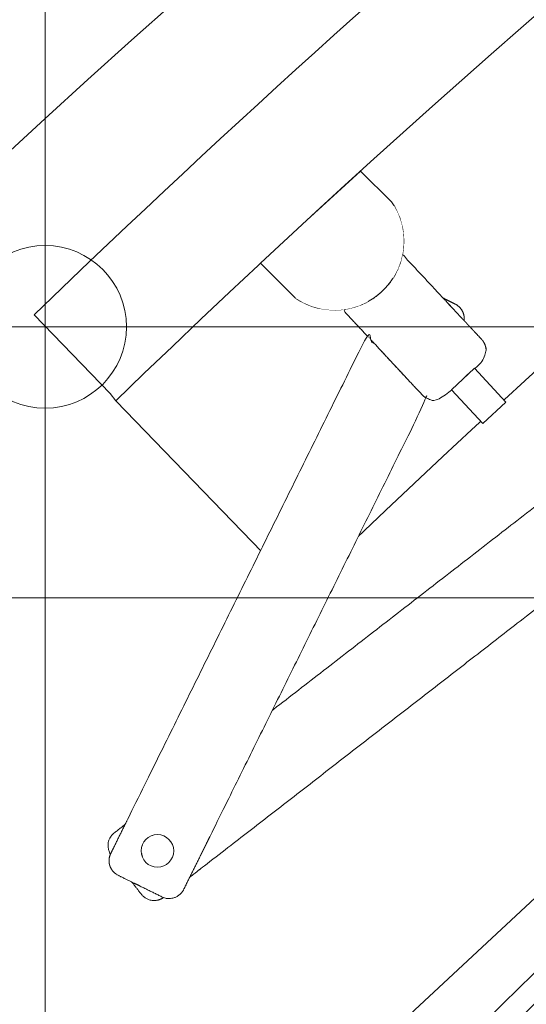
# Model space of a CAD drawing. Header units: metres. Extents: x -45 to 152, y -127 to 99.
# Tile 178 of 256: x -26.551 to -26.364, y -12.975 to -12.612. Entities that reach past the tile are written whole.
import ezdxf

# ---------------------------------------------------------------- set-up
doc = ezdxf.new("R2010")
doc.units = ezdxf.units.M
doc.linetypes.add('Achsen 01', pattern=[5.291531, 3.175, -1.058062, 0.352704, -0.705764])
for name, color, linetype, lineweight in [('036_Bodenbelagarbeiten-350 Doppelbodenelement', 7, 'Continuous', 9), ('_GRU (2D)', 7, 'Continuous', 9), ('_OG 2 (2D)', 7, 'Continuous', 9), ('AV1-Schnitt Achsen', 7, 'Achsen 01', 18)]:
    doc.layers.add(name, color=color, linetype=linetype, lineweight=lineweight)
doc.layers.add('ACTES-Einrichtung Aufsicht.', color=7, linetype='Continuous', lineweight=9, true_color=0xa6a6a6)

# ---------------------------------------------------------------- blocks, each defined once
blk = doc.blocks.new('Group-96')
at = {"color": 255, "transparency": 33554687}
blk.add_wipeout([(-25.20296, -13.12743), (-25.18909, -13.11936), (-25.17519, -13.11135), (-25.16126, -13.10339), (-25.1473, -13.09549), (-25.1333, -13.08765), (-25.11927, -13.07987), (-25.10521, -13.07214), (-25.09113, -13.06446), (-24.99266, -13.01283), (-24.8928, -12.96394), (-24.79163, -12.91784), (-24.68922, -12.87455), (-24.58565, -12.83412), (-24.48099, -12.79658), (-24.37534, -12.76194), (-24.26877, -12.73025), (-24.26209, -12.72588), (-24.25619, -12.72051), (-24.25122, -12.71427), (-24.2473, -12.70731), (-24.24455, -12.69982), (-24.24301, -12.69199), (-24.24275, -12.68401), (-24.24375, -12.6761), (-24.24377, -12.67604), (-24.24378, -12.67597), (-24.2438, -12.67591), (-24.24381, -12.67585), (-24.24382, -12.67578), (-24.24384, -12.67572), (-24.24385, -12.67566), (-24.24386, -12.6756), (-24.45971, -11.6442), (-24.46271, -11.63494), (-24.46746, -11.62644), (-24.47376, -11.61902), (-24.48138, -11.61296), (-24.49003, -11.60849), (-24.49938, -11.60579), (-24.50908, -11.60494), (-24.51876, -11.606), (-24.85258, -11.69126), (-25.17859, -11.80275), (-25.49472, -11.93976), (-25.79898, -12.10142), (-26.08946, -12.28672), (-26.36431, -12.49448), (-26.62182, -12.7234), (-26.86034, -12.97202), (-26.86039, -12.97208), (-26.86044, -12.97214), (-26.86049, -12.9722), (-26.86054, -12.97225), (-26.86059, -12.97231), (-26.86064, -12.97237), (-26.86069, -12.97243), (-26.86074, -12.97249), (-26.86033, -12.97202), (-26.866, -12.97993), (-26.87003, -12.98879), (-26.87227, -12.99827), (-26.87263, -13.008), (-26.87109, -13.01761), (-26.86772, -13.02674), (-26.86265, -13.03505), (-26.85606, -13.04222), (-26.07075, -13.74487), (-26.0645, -13.74963), (-26.05758, -13.75336), (-26.05016, -13.75595), (-26.04243, -13.75736), (-26.03458, -13.75753), (-26.02679, -13.75647), (-26.01926, -13.7542), (-26.01219, -13.75078), (-25.9201, -13.66184), (-25.82522, -13.57588), (-25.72765, -13.49299), (-25.62748, -13.41326), (-25.52482, -13.33676), (-25.41978, -13.26357), (-25.31245, -13.19377)], dxfattribs=at).dxf.layer = 'ACTES-Einrichtung Aufsicht.'
at = {"layer": 'ACTES-Einrichtung Aufsicht.', "transparency": 33554534, "flags": 128}
blk.add_lwpolyline([(-25.20296, -13.12743, -0.008083), (-25.09113, -13.06446, -0.055453), (-24.26877, -12.73025, 0.330906), (-24.24375, -12.6761, -0.002569), (-24.24386, -12.6756), (-24.45971, -11.6442, 0.41107), (-24.51876, -11.606, 0.160224), (-26.86034, -12.97202, 0.00305), (-26.86074, -12.97249), (-26.86033, -12.97202, 0.411112), (-26.85606, -13.04222), (-26.07075, -13.74487, 0.325472), (-26.01219, -13.75078, -0.063875)], format="xyb", close=True, dxfattribs=at)
at = {"color": 255, "transparency": 33554559}
blk.add_wipeout([(-24.94172, -11.80706), (-24.93255, -11.80418), (-24.92702, -11.80241), (-24.92149, -11.80066), (-24.91596, -11.79891), (-24.91042, -11.79716), (-24.90488, -11.79543), (-24.89934, -11.79371), (-24.89379, -11.79199), (-24.88825, -11.79028), (-24.88984, -11.78691), (-24.9016, -11.74867), (-24.98731, -11.77606), (-25.07239, -11.80532), (-25.15681, -11.83645), (-25.24053, -11.86943), (-25.3235, -11.90424), (-25.40568, -11.94086), (-25.48704, -11.97929), (-25.56754, -12.0195), (-25.70055, -12.09091), (-25.83083, -12.16718), (-25.95821, -12.2482), (-26.08252, -12.33387), (-26.20357, -12.42407), (-26.32122, -12.51868), (-26.43529, -12.61756), (-26.54564, -12.72058), (-26.51757, -12.74956), (-26.5156, -12.75232), (-26.43116, -12.67283), (-26.34448, -12.5958), (-26.25563, -12.52128), (-26.16468, -12.44933), (-26.07171, -12.38002), (-25.9768, -12.3134), (-25.88001, -12.24952), (-25.78143, -12.18844), (-25.7811, -12.18784), (-25.75885, -12.17499), (-25.73526, -12.16115), (-25.71157, -12.14747), (-25.68779, -12.13395), (-25.66391, -12.12059), (-25.63995, -12.10739), (-25.6159, -12.09435), (-25.59176, -12.08147), (-25.56754, -12.06876), (-25.49745, -12.03315), (-25.42668, -11.9989), (-25.35526, -11.96603), (-25.28322, -11.93456), (-25.21058, -11.90449), (-25.13737, -11.87584), (-25.06362, -11.84861), (-24.98935, -11.82282), (-24.98937, -11.82278), (-24.94174, -11.80702)], dxfattribs=at).dxf.layer = 'ACTES-Einrichtung Aufsicht.'
at = {"layer": 'ACTES-Einrichtung Aufsicht.', "flags": 128}
blk.add_lwpolyline([(-24.94172, -11.80706), (-24.93255, -11.80418, -0.002867), (-24.88825, -11.79028), (-24.88984, -11.78691), (-24.9016, -11.74867, 0.044027), (-25.56754, -12.0195, 0.073959), (-26.54564, -12.72058), (-26.51757, -12.74956), (-26.5156, -12.75232, -0.057345), (-25.78143, -12.18844), (-25.7811, -12.18784), (-25.75885, -12.17499, -0.013514), (-25.56754, -12.06876, -0.038853), (-24.98935, -11.82282), (-24.98937, -11.82278), (-24.94174, -11.80702)], format="xyb", close=True, dxfattribs=at)
at = {"color": 255, "transparency": 33554559}
blk.add_wipeout([(-25.7811, -12.18784), (-25.78143, -12.18844), (-25.88001, -12.24952), (-25.9768, -12.3134), (-26.07171, -12.38002), (-26.16468, -12.44933), (-26.25563, -12.52128), (-26.34448, -12.5958), (-26.43116, -12.67283), (-26.5156, -12.75232), (-26.44741, -12.82271), (-26.36324, -12.74352), (-26.27679, -12.66684), (-26.18814, -12.59271), (-26.09736, -12.52121), (-26.00453, -12.45239), (-25.90972, -12.38632), (-25.81302, -12.32305), (-25.71451, -12.26263), (-25.70449, -12.25671), (-25.65228, -12.22622), (-25.57276, -12.18242), (-25.48699, -12.13754), (-25.40014, -12.09478), (-25.31227, -12.05416), (-25.22342, -12.0157), (-25.13367, -11.97942), (-25.04305, -11.94536), (-24.95163, -11.91353), (-24.85945, -11.88395), (-24.86459, -11.86722), (-24.8646, -11.86722), (-24.88838, -11.79032), (-24.94172, -11.80706), (-24.98933, -11.82286), (-24.98933, -11.82285), (-24.98933, -11.82285), (-24.98934, -11.82284), (-24.98934, -11.82284), (-24.98934, -11.82283), (-24.98934, -11.82283), (-24.98935, -11.82283), (-24.98935, -11.82282), (-25.08636, -11.85683), (-25.18248, -11.8933), (-25.27764, -11.93219), (-25.37178, -11.97348), (-25.46484, -12.01716), (-25.55677, -12.06318), (-25.64749, -12.11152), (-25.73696, -12.16214), (-25.75885, -12.17499)], dxfattribs=at).dxf.layer = 'ACTES-Einrichtung Aufsicht.'
at = {"layer": 'ACTES-Einrichtung Aufsicht.', "flags": 128}
blk.add_lwpolyline([(-25.7811, -12.18784), (-25.78143, -12.18844, 0.057345), (-26.5156, -12.75232), (-26.44741, -12.82271, -0.058565), (-25.71451, -12.26263), (-25.70449, -12.25671), (-25.65228, -12.22622), (-25.57276, -12.18242, -0.049045), (-24.85945, -11.88395), (-24.86459, -11.86722), (-24.8646, -11.86722), (-24.88838, -11.79032), (-24.94172, -11.80706), (-24.98933, -11.82286, -0.000416), (-24.98935, -11.82282, 0.050823), (-25.73696, -12.16214), (-25.75885, -12.17499)], format="xyb", close=True, dxfattribs=at)
at = {"color": 255, "transparency": 33554559}
for points in [[(-26.42532, -12.66752), (-26.41392, -12.67882), (-26.41173, -12.68266), (-26.41023, -12.68682), (-26.40947, -12.69117), (-26.40948, -12.69559), (-26.41024, -12.69994), (-26.41175, -12.7041), (-26.41396, -12.70793), (-26.42017, -12.71418), (-26.42398, -12.71641), (-26.42813, -12.71794), (-26.43248, -12.71874), (-26.4369, -12.71877), (-26.44126, -12.71804), (-26.44543, -12.71656), (-26.44928, -12.71439), (-26.44933, -12.71436), (-26.46215, -12.70151), (-26.44508, -12.68562)], [(-26.50962, -12.92986), (-26.51755, -12.91958), (-26.51764, -12.91943), (-26.51773, -12.91928), (-26.51781, -12.91912), (-26.51788, -12.91897), (-26.51795, -12.91881), (-26.51802, -12.91865), (-26.51808, -12.91849), (-26.51814, -12.91832), (-26.51817, -12.91823), (-26.5182, -12.91813), (-26.51823, -12.91803), (-26.51825, -12.91793), (-26.51828, -12.91782), (-26.5183, -12.91772), (-26.51832, -12.91762), (-26.51834, -12.91751), (-26.51836, -12.91741), (-26.51838, -12.91731), (-26.51839, -12.91721), (-26.51841, -12.91711), (-26.51842, -12.91702), (-26.51842, -12.91693), (-26.51843, -12.91684), (-26.51843, -12.91676), (-26.51844, -12.91667), (-26.51844, -12.91659), (-26.51844, -12.91652), (-26.51844, -12.91644), (-26.51844, -12.91637), (-26.51844, -12.9163), (-26.51844, -12.91623), (-26.51844, -12.91617), (-26.51843, -12.91611), (-26.51843, -12.91605), (-26.51843, -12.91599), (-26.51842, -12.91593), (-26.51841, -12.91586), (-26.51841, -12.9158), (-26.5184, -12.91574), (-26.5184, -12.91569), (-26.51839, -12.91565), (-26.51839, -12.91561), (-26.51838, -12.91557), (-26.51837, -12.91554), (-26.51837, -12.9155), (-26.51836, -12.91546), (-26.51836, -12.91543), (-26.51835, -12.91539), (-26.51834, -12.91536), (-26.51834, -12.91532), (-26.51833, -12.91529), (-26.51833, -12.91526), (-26.51832, -12.91523), (-26.51831, -12.9152), (-26.51831, -12.91517), (-26.5183, -12.91514), (-26.5183, -12.91511), (-26.51829, -12.91509), (-26.51828, -12.91506), (-26.51828, -12.91504), (-26.51827, -12.91502), (-26.51827, -12.915), (-26.51826, -12.91498), (-26.51826, -12.91496), (-26.51825, -12.91494), (-26.51825, -12.91492), (-26.51824, -12.9149), (-26.51824, -12.91488), (-26.51823, -12.91486), (-26.51823, -12.91484), (-26.51822, -12.91482), (-26.51822, -12.91481), (-26.51818, -12.9147), (-26.51815, -12.91459), (-26.51812, -12.91448), (-26.51808, -12.91438), (-26.51804, -12.91427), (-26.518, -12.91417), (-26.51795, -12.91406), (-26.51791, -12.91396), (-26.51786, -12.91386), (-26.51781, -12.91375), (-26.51776, -12.91365), (-26.5177, -12.91355), (-26.51764, -12.91345), (-26.51758, -12.91334), (-26.51752, -12.91324), (-26.51746, -12.91314), (-26.51739, -12.91304), (-26.51732, -12.91294), (-26.51725, -12.91284), (-26.51717, -12.91275), (-26.5171, -12.91265), (-26.51702, -12.91255), (-26.51693, -12.91246), (-26.51685, -12.91237), (-26.51677, -12.91228), (-26.51669, -12.9122), (-26.51661, -12.91212), (-26.51654, -12.91205), (-26.51648, -12.91199), (-26.51642, -12.91194), (-26.51637, -12.91189), (-26.51632, -12.91185), (-26.51613, -12.9117), (-26.51612, -12.9117), (-26.51213, -12.9086), (-26.34783, -12.78113), (-26.34783, -12.78112), (-26.34764, -12.78097), (-26.34758, -12.78093), (-26.34753, -12.78089), (-26.34746, -12.78085), (-26.34738, -12.7808), (-26.3473, -12.78075), (-26.34721, -12.7807), (-26.34711, -12.78064), (-26.347, -12.78059), (-26.34689, -12.78053), (-26.34678, -12.78047), (-26.34667, -12.78042), (-26.34656, -12.78037), (-26.34644, -12.78032), (-26.34633, -12.78027), (-26.34622, -12.78023), (-26.3461, -12.78019), (-26.34599, -12.78015), (-26.34587, -12.78012), (-26.34576, -12.78009), (-26.34565, -12.78006), (-26.34554, -12.78003), (-26.34542, -12.78), (-26.34531, -12.77998), (-26.3452, -12.77996), (-26.34509, -12.77994), (-26.34498, -12.77992), (-26.34486, -12.77991), (-26.34475, -12.7799), (-26.34464, -12.77989), (-26.34453, -12.77988), (-26.34441, -12.77987), (-26.3443, -12.77987), (-26.34428, -12.77987), (-26.34426, -12.77987), (-26.34424, -12.77987), (-26.34422, -12.77987), (-26.3442, -12.77987), (-26.34418, -12.77987), (-26.34416, -12.77987), (-26.34414, -12.77987), (-26.34412, -12.77987), (-26.3441, -12.77987), (-26.34408, -12.77987), (-26.34406, -12.77987), (-26.34403, -12.77987), (-26.34401, -12.77987), (-26.34398, -12.77987), (-26.34396, -12.77987), (-26.34393, -12.77987), (-26.3439, -12.77987), (-26.34387, -12.77987), (-26.34384, -12.77987), (-26.34381, -12.77988), (-26.34377, -12.77988), (-26.34374, -12.77988), (-26.3437, -12.77988), (-26.34366, -12.77989), (-26.34363, -12.77989), (-26.34359, -12.77989), (-26.34355, -12.7799), (-26.34352, -12.7799), (-26.34348, -12.7799), (-26.34344, -12.77991), (-26.34341, -12.77991), (-26.34335, -12.77992), (-26.34329, -12.77993), (-26.34323, -12.77994), (-26.34317, -12.77995), (-26.34311, -12.77996), (-26.34305, -12.77997), (-26.34299, -12.77998), (-26.34292, -12.77999), (-26.34286, -12.78001), (-26.3428, -12.78002), (-26.34273, -12.78004), (-26.34266, -12.78006), (-26.34259, -12.78008), (-26.34251, -12.7801), (-26.34244, -12.78012), (-26.34236, -12.78014), (-26.34228, -12.78017), (-26.34219, -12.78019), (-26.34211, -12.78023), (-26.34202, -12.78026), (-26.34193, -12.78029), (-26.34184, -12.78033), (-26.34174, -12.78037), (-26.34165, -12.78042), (-26.34155, -12.78046), (-26.34146, -12.78051), (-26.34136, -12.78056), (-26.34127, -12.78061), (-26.34118, -12.78066), (-26.34109, -12.78071), (-26.341, -12.78076), (-26.34091, -12.78082), (-26.3407, -12.78096), (-26.3405, -12.78111), (-26.3403, -12.78127), (-26.34011, -12.78144), (-26.33992, -12.78162), (-26.33974, -12.7818), (-26.33958, -12.78199), (-26.33942, -12.78219), (-26.32838, -12.79641), (-26.32823, -12.79661), (-26.32809, -12.79682), (-26.32795, -12.79704), (-26.32783, -12.79726), (-26.32771, -12.79749), (-26.32761, -12.79772), (-26.32751, -12.79796), (-26.32743, -12.7982), (-26.3274, -12.7983), (-26.32737, -12.7984), (-26.32734, -12.7985), (-26.32731, -12.7986), (-26.32729, -12.7987), (-26.32726, -12.7988), (-26.32724, -12.79891), (-26.32722, -12.79901), (-26.3272, -12.79912), (-26.32719, -12.79922), (-26.32717, -12.79931), (-26.32716, -12.79941), (-26.32715, -12.7995), (-26.32714, -12.79959), (-26.32713, -12.79968), (-26.32713, -12.79977), (-26.32713, -12.79985), (-26.32712, -12.79993), (-26.32712, -12.80001), (-26.32712, -12.80008), (-26.32712, -12.80015), (-26.32712, -12.80022), (-26.32713, -12.80029), (-26.32713, -12.80035), (-26.32713, -12.80041), (-26.32714, -12.80048), (-26.32714, -12.80054), (-26.32714, -12.8006), (-26.32715, -12.80066), (-26.32716, -12.80072), (-26.32716, -12.80078), (-26.32717, -12.80084), (-26.32717, -12.80088), (-26.32718, -12.80091), (-26.32718, -12.80095), (-26.32719, -12.80099), (-26.3272, -12.80102), (-26.3272, -12.80106), (-26.32721, -12.8011), (-26.32721, -12.80113), (-26.32722, -12.80117), (-26.32723, -12.8012), (-26.32723, -12.80124), (-26.32724, -12.80127), (-26.32725, -12.8013), (-26.32725, -12.80133), (-26.32726, -12.80136), (-26.32726, -12.80138), (-26.32727, -12.80141), (-26.32728, -12.80143), (-26.32728, -12.80146), (-26.32729, -12.80148), (-26.32729, -12.8015), (-26.3273, -12.80153), (-26.3273, -12.80155), (-26.32731, -12.80157), (-26.32731, -12.80159), (-26.32732, -12.8016), (-26.32732, -12.80162), (-26.32733, -12.80164), (-26.32733, -12.80166), (-26.32734, -12.80168), (-26.32734, -12.8017), (-26.32735, -12.80172), (-26.32738, -12.80183), (-26.32741, -12.80193), (-26.32745, -12.80204), (-26.32749, -12.80215), (-26.32753, -12.80225), (-26.32757, -12.80236), (-26.32761, -12.80246), (-26.32766, -12.80257), (-26.32771, -12.80267), (-26.32776, -12.80277), (-26.32781, -12.80287), (-26.32786, -12.80298), (-26.32792, -12.80308), (-26.32798, -12.80318), (-26.32804, -12.80328), (-26.32811, -12.80338), (-26.32817, -12.80348), (-26.32824, -12.80358), (-26.32832, -12.80368), (-26.32839, -12.80378), (-26.32847, -12.80388), (-26.32855, -12.80397), (-26.32863, -12.80406), (-26.32872, -12.80416), (-26.3288, -12.80425), (-26.32888, -12.80433), (-26.32895, -12.8044), (-26.32902, -12.80447), (-26.32908, -12.80453), (-26.32914, -12.80459), (-26.3292, -12.80463), (-26.32925, -12.80467), (-26.32944, -12.80482), (-26.32944, -12.80483), (-26.33902, -12.81226), (-26.34966, -12.80084), (-26.35023, -12.8003), (-26.35086, -12.79984), (-26.35155, -12.79947), (-26.35229, -12.79919), (-26.35305, -12.79901), (-26.35383, -12.79893), (-26.35462, -12.79896), (-26.35614, -12.79931), (-26.35686, -12.79963), (-26.35753, -12.80004), (-26.35814, -12.80054), (-26.35867, -12.80111), (-26.35913, -12.80175), (-26.3595, -12.80244), (-26.35996, -12.80394), (-26.36004, -12.80472), (-26.36002, -12.8055), (-26.35989, -12.80628), (-26.35967, -12.80703), (-26.35934, -12.80774), (-26.35893, -12.80841), (-26.35844, -12.80902), (-26.34854, -12.81964), (-26.48829, -12.92807), (-26.48828, -12.92806), (-26.49797, -12.93558), (-26.49806, -12.93564), (-26.49815, -12.93569), (-26.49823, -12.93575), (-26.49832, -12.9358), (-26.49841, -12.93586), (-26.49851, -12.93591), (-26.4986, -12.93596), (-26.49869, -12.93601), (-26.49879, -12.93606), (-26.49889, -12.9361), (-26.49899, -12.93615), (-26.49909, -12.93619), (-26.49919, -12.93623), (-26.49929, -12.93627), (-26.49939, -12.93631), (-26.4995, -12.93635), (-26.4996, -12.93638), (-26.49971, -12.93641), (-26.49982, -12.93644), (-26.49993, -12.93647), (-26.50003, -12.9365), (-26.50014, -12.93652), (-26.50025, -12.93655), (-26.50037, -12.93657), (-26.50048, -12.93658), (-26.50059, -12.9366), (-26.5007, -12.93662), (-26.50081, -12.93663), (-26.50093, -12.93664), (-26.50104, -12.93665), (-26.50115, -12.93665), (-26.50126, -12.93666), (-26.50128, -12.93666), (-26.5013, -12.93666), (-26.50132, -12.93666), (-26.50134, -12.93666), (-26.50136, -12.93666), (-26.50138, -12.93666), (-26.5014, -12.93666), (-26.50142, -12.93666), (-26.50144, -12.93666), (-26.50146, -12.93666), (-26.50148, -12.93666), (-26.50151, -12.93666), (-26.50153, -12.93666), (-26.50156, -12.93666), (-26.50158, -12.93666), (-26.50161, -12.93665), (-26.50164, -12.93665), (-26.50167, -12.93665), (-26.5017, -12.93665), (-26.50173, -12.93665), (-26.50176, -12.93665), (-26.50179, -12.93665), (-26.50183, -12.93664), (-26.50186, -12.93664), (-26.5019, -12.93664), (-26.50194, -12.93663), (-26.50197, -12.93663), (-26.50201, -12.93663), (-26.50205, -12.93662), (-26.50209, -12.93662), (-26.50212, -12.93662), (-26.50216, -12.93661), (-26.50222, -12.9366), (-26.50228, -12.93659), (-26.50234, -12.93659), (-26.5024, -12.93658), (-26.50246, -12.93656), (-26.50252, -12.93655), (-26.50258, -12.93654), (-26.50264, -12.93653), (-26.5027, -12.93652), (-26.50277, -12.9365), (-26.50283, -12.93649), (-26.5029, -12.93647), (-26.50298, -12.93645), (-26.50305, -12.93643), (-26.50313, -12.93641), (-26.50321, -12.93638), (-26.50329, -12.93636), (-26.50337, -12.93633), (-26.50346, -12.9363), (-26.50355, -12.93627), (-26.50364, -12.93623), (-26.50373, -12.93619), (-26.50382, -12.93615), (-26.50392, -12.93611), (-26.50401, -12.93606), (-26.50411, -12.93602), (-26.5042, -12.93597), (-26.5043, -12.93592), (-26.50439, -12.93587), (-26.50448, -12.93581), (-26.50456, -12.93576), (-26.50465, -12.93571), (-26.50486, -12.93556), (-26.50507, -12.93541), (-26.50527, -12.93525), (-26.50546, -12.93508), (-26.50564, -12.93491), (-26.50582, -12.93473), (-26.50599, -12.93453), (-26.50615, -12.93434)]]:
    blk.add_wipeout(points, dxfattribs=at).dxf.layer = 'ACTES-Einrichtung Aufsicht.'
at = {"layer": 'ACTES-Einrichtung Aufsicht.', "flags": 128}
blk.add_lwpolyline([(-26.42532, -12.66752), (-26.41392, -12.67882, -0.83258), (-26.44928, -12.71439), (-26.44933, -12.71436), (-26.46215, -12.70151), (-26.44508, -12.68562)], format="xyb", close=True, dxfattribs=at)
at = {"layer": 'ACTES-Einrichtung Aufsicht.'}
blk.add_rational_spline([(-26.50962, -12.92986), (-26.51359, -12.92472), (-26.51755, -12.91958), (-26.51792, -12.91899), (-26.51814, -12.91832), (-26.51827, -12.91793), (-26.51842, -12.91709), (-26.51845, -12.91642), (-26.51842, -12.91592), (-26.5184, -12.91569), (-26.51838, -12.91554), (-26.51833, -12.91525), (-26.51828, -12.91503), (-26.51824, -12.91488), (-26.51822, -12.91481), (-26.51809, -12.91437), (-26.51772, -12.91355), (-26.51719, -12.91274), (-26.51651, -12.912), (-26.51622, -12.91178), (-26.51613, -12.9117), (-26.51612, -12.9117), (-26.51612, -12.9117), (-26.51412, -12.91015), (-26.51213, -12.9086), (-26.42998, -12.84486), (-26.34783, -12.78113), (-26.34783, -12.78112), (-26.34783, -12.78112), (-26.34773, -12.78105), (-26.34745, -12.78083), (-26.34656, -12.78034), (-26.34565, -12.78004), (-26.34475, -12.77988), (-26.3443, -12.77987), (-26.34422, -12.77987), (-26.34407, -12.77987), (-26.34385, -12.77987), (-26.34356, -12.77989), (-26.34341, -12.77991), (-26.34317, -12.77994), (-26.34268, -12.78004), (-26.34204, -12.78024), (-26.34126, -12.7806), (-26.34091, -12.78082), (-26.34005, -12.78137), (-26.33942, -12.78219), (-26.3339, -12.7893), (-26.32838, -12.79641), (-26.32775, -12.79722), (-26.32743, -12.7982), (-26.3273, -12.79859), (-26.32714, -12.79943), (-26.32712, -12.8001), (-26.32714, -12.8006), (-26.32717, -12.80084), (-26.32719, -12.80099), (-26.32724, -12.80128), (-26.32729, -12.80149), (-26.32733, -12.80164), (-26.32735, -12.80172), (-26.32747, -12.80215), (-26.32785, -12.80298), (-26.32837, -12.80379), (-26.32906, -12.80453), (-26.32934, -12.80475), (-26.32944, -12.80482), (-26.32944, -12.80483), (-26.32944, -12.80483), (-26.33423, -12.80854), (-26.33902, -12.81226), (-26.34434, -12.80655), (-26.34966, -12.80084), (-26.35202, -12.79831), (-26.35539, -12.79908), (-26.35877, -12.79986), (-26.35978, -12.80317), (-26.3608, -12.80649), (-26.35844, -12.80902), (-26.35349, -12.81433), (-26.34854, -12.81964), (-26.41842, -12.87386), (-26.48829, -12.92807), (-26.48829, -12.92807), (-26.48828, -12.92806), (-26.49313, -12.93182), (-26.49797, -12.93558), (-26.49831, -12.93581), (-26.49908, -12.93621), (-26.49992, -12.93649), (-26.50081, -12.93664), (-26.50126, -12.93666), (-26.50134, -12.93666), (-26.5015, -12.93666), (-26.50172, -12.93665), (-26.50201, -12.93663), (-26.50216, -12.93661), (-26.5024, -12.93658), (-26.50288, -12.93648), (-26.50353, -12.93629), (-26.50431, -12.93593), (-26.50465, -12.93571), (-26.50552, -12.93515), (-26.50615, -12.93434), (-26.50789, -12.9321), (-26.50962, -12.92986)], [1, 1, 1, 0.99333317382, 1, 1, 1, 1, 1, 1, 1, 1, 1, 1, 1, 1, 1, 1, 1, 1, 1, 1, 1, 1, 1, 1, 1, 1, 1, 1, 1, 1, 1, 1, 1, 1, 1, 1, 1, 1, 1, 1, 1, 1, 1, 0.985598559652, 1, 1, 1, 0.985598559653, 1, 1, 1, 1, 1, 1, 1, 1, 1, 1, 1, 1, 1, 1, 1, 1, 1, 1, 1, 1, 1, 1, 1, 0.866022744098, 1, 0.866022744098, 1, 0.866022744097, 1, 1, 1, 1, 1, 1, 1, 1, 1, 1, 1, 1, 1, 1, 1, 1, 1, 1, 1, 1, 1, 1, 1, 1, 0.985598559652, 1, 1, 1], degree=2, knots=[0, 0, 0, 0.004254, 0.004254, 0.004707, 0.004707, 0.004977, 0.005247, 0.005516, 0.005786, 0.005786, 0.005957, 0.006128, 0.006299, 0.00647, 0.00647, 0.007448, 0.008425, 0.009402, 0.010379, 0.010878, 0.010878, 0.010898, 0.010898, 0.021336, 0.021336, 0.450963, 0.450963, 0.450982, 0.450982, 0.451481, 0.452458, 0.453436, 0.454413, 0.45539, 0.45539, 0.455561, 0.455732, 0.455903, 0.456074, 0.456074, 0.456344, 0.456614, 0.456884, 0.457153, 0.457153, 0.457818, 0.457818, 0.463715, 0.463715, 0.46438, 0.46438, 0.46465, 0.46492, 0.465189, 0.465459, 0.465459, 0.46563, 0.465801, 0.465972, 0.466144, 0.466144, 0.467121, 0.468098, 0.469075, 0.470052, 0.470551, 0.470551, 0.470571, 0.470571, 0.495613, 0.495613, 0.527849, 0.527849, 0.540245, 0.540245, 0.552642, 0.552642, 0.565038, 0.565038, 0.595034, 0.595034, 0.960479, 0.960479, 0.960516, 0.960516, 0.985858, 0.985858, 0.987545, 0.989232, 0.990918, 0.992605, 0.992605, 0.9929, 0.993195, 0.993491, 0.993786, 0.993786, 0.994251, 0.994717, 0.995183, 0.995648, 0.995648, 0.996795, 0.996795, 1, 1, 1], dxfattribs=at)
at = {"color": 255, "transparency": 33554559}
blk.add_wipeout([(-26.42852, -12.72229), (-26.43189, -12.71867), (-26.42796, -12.71789), (-26.4242, -12.71651), (-26.42071, -12.71455), (-26.41756, -12.71207), (-26.41484, -12.70913), (-26.41262, -12.7058), (-26.41095, -12.70216), (-26.40986, -12.6983), (-26.38067, -12.72964), (-26.38066, -12.72965), (-26.3805, -12.72983), (-26.38046, -12.72988), (-26.38041, -12.72993), (-26.38036, -12.72999), (-26.38031, -12.73006), (-26.38025, -12.73014), (-26.38019, -12.73023), (-26.38013, -12.73032), (-26.38006, -12.73042), (-26.37999, -12.73053), (-26.37992, -12.73064), (-26.37986, -12.73074), (-26.3798, -12.73085), (-26.37974, -12.73096), (-26.37968, -12.73107), (-26.37963, -12.73118), (-26.37958, -12.73129), (-26.37953, -12.7314), (-26.37949, -12.73151), (-26.37945, -12.73162), (-26.37941, -12.73173), (-26.37937, -12.73184), (-26.37933, -12.73195), (-26.3793, -12.73205), (-26.37927, -12.73216), (-26.37924, -12.73227), (-26.37921, -12.73238), (-26.37919, -12.73249), (-26.37917, -12.7326), (-26.37915, -12.73272), (-26.37913, -12.73283), (-26.37911, -12.73294), (-26.3791, -12.73305), (-26.3791, -12.73307), (-26.37909, -12.73309), (-26.37909, -12.73311), (-26.37909, -12.73313), (-26.37909, -12.73315), (-26.37909, -12.73317), (-26.37908, -12.73319), (-26.37908, -12.73321), (-26.37908, -12.73323), (-26.37908, -12.73325), (-26.37908, -12.73327), (-26.37908, -12.73329), (-26.37907, -12.73332), (-26.37907, -12.73334), (-26.37907, -12.73337), (-26.37907, -12.73339), (-26.37907, -12.73342), (-26.37907, -12.73345), (-26.37906, -12.73348), (-26.37906, -12.73351), (-26.37906, -12.73355), (-26.37906, -12.73358), (-26.37906, -12.73361), (-26.37906, -12.73365), (-26.37906, -12.73369), (-26.37906, -12.73372), (-26.37906, -12.73376), (-26.37906, -12.7338), (-26.37906, -12.73383), (-26.37906, -12.73387), (-26.37906, -12.73391), (-26.37906, -12.73395), (-26.37907, -12.73401), (-26.37907, -12.73407), (-26.37907, -12.73413), (-26.37908, -12.73419), (-26.37908, -12.73425), (-26.37909, -12.73431), (-26.37909, -12.73437), (-26.3791, -12.73443), (-26.37911, -12.7345), (-26.37912, -12.73456), (-26.37913, -12.73463), (-26.37914, -12.7347), (-26.37915, -12.73478), (-26.37917, -12.73485), (-26.37918, -12.73493), (-26.3792, -12.73501), (-26.37921, -12.73509), (-26.37923, -12.73518), (-26.37926, -12.73527), (-26.37928, -12.73536), (-26.37931, -12.73545), (-26.37934, -12.73555), (-26.37937, -12.73564), (-26.37941, -12.73574), (-26.37944, -12.73584), (-26.37948, -12.73594), (-26.37952, -12.73604), (-26.37956, -12.73614), (-26.3796, -12.73623), (-26.37965, -12.73633), (-26.37969, -12.73642), (-26.37974, -12.73651), (-26.37986, -12.73673), (-26.38, -12.73695), (-26.38014, -12.73716), (-26.38029, -12.73737), (-26.38045, -12.73757), (-26.38061, -12.73776), (-26.38079, -12.73795), (-26.38097, -12.73812), (-26.39414, -12.75039), (-26.39433, -12.75056), (-26.39453, -12.75072), (-26.39473, -12.75088), (-26.39494, -12.75102), (-26.39516, -12.75116), (-26.39538, -12.75128), (-26.39561, -12.7514), (-26.39584, -12.75151), (-26.39593, -12.75155), (-26.39603, -12.75158), (-26.39613, -12.75162), (-26.39623, -12.75166), (-26.39632, -12.75169), (-26.39642, -12.75172), (-26.39653, -12.75175), (-26.39663, -12.75178), (-26.39673, -12.75181), (-26.39683, -12.75184), (-26.39693, -12.75186), (-26.39702, -12.75188), (-26.39711, -12.7519), (-26.3972, -12.75192), (-26.39729, -12.75193), (-26.39737, -12.75194), (-26.39746, -12.75195), (-26.39754, -12.75196), (-26.39761, -12.75197), (-26.39769, -12.75198), (-26.39776, -12.75198), (-26.39783, -12.75199), (-26.39789, -12.75199), (-26.39796, -12.752), (-26.39802, -12.752), (-26.39808, -12.752), (-26.39814, -12.752), (-26.3982, -12.752), (-26.39826, -12.752), (-26.39832, -12.752), (-26.39838, -12.752), (-26.39844, -12.752), (-26.39848, -12.752), (-26.39852, -12.752), (-26.39856, -12.75199), (-26.39859, -12.75199), (-26.39863, -12.75199), (-26.39867, -12.75199), (-26.3987, -12.75198), (-26.39874, -12.75198), (-26.39878, -12.75198), (-26.39881, -12.75197), (-26.39884, -12.75197), (-26.39888, -12.75197), (-26.39891, -12.75196), (-26.39894, -12.75196), (-26.39897, -12.75196), (-26.39899, -12.75195), (-26.39902, -12.75195), (-26.39905, -12.75195), (-26.39907, -12.75194), (-26.3991, -12.75194), (-26.39912, -12.75194), (-26.39914, -12.75193), (-26.39916, -12.75193), (-26.39918, -12.75193), (-26.3992, -12.75192), (-26.39922, -12.75192), (-26.39924, -12.75192), (-26.39926, -12.75191), (-26.39928, -12.75191), (-26.3993, -12.75191), (-26.39932, -12.7519), (-26.39934, -12.7519), (-26.39945, -12.75188), (-26.39956, -12.75185), (-26.39967, -12.75183), (-26.39978, -12.7518), (-26.39988, -12.75177), (-26.39999, -12.75174), (-26.4001, -12.7517), (-26.40021, -12.75167), (-26.40031, -12.75163), (-26.40042, -12.75159), (-26.40053, -12.75154), (-26.40064, -12.7515), (-26.40074, -12.75145), (-26.40085, -12.7514), (-26.40096, -12.75135), (-26.40106, -12.75129), (-26.40117, -12.75124), (-26.40127, -12.75117), (-26.40138, -12.75111), (-26.40148, -12.75105), (-26.40158, -12.75098), (-26.40169, -12.75091), (-26.40179, -12.75083), (-26.40189, -12.75076), (-26.40198, -12.75068), (-26.40207, -12.75061), (-26.40215, -12.75054), (-26.40223, -12.75048), (-26.4023, -12.75042), (-26.40235, -12.75037), (-26.40241, -12.75032), (-26.40245, -12.75028), (-26.40262, -12.7501), (-26.40262, -12.75009)], dxfattribs=at).dxf.layer = 'ACTES-Einrichtung Aufsicht.'
at = {"layer": 'ACTES-Einrichtung Aufsicht.'}
blk.add_rational_spline([(-26.42852, -12.72229), (-26.4302, -12.72048), (-26.43189, -12.71867), (-26.41346, -12.7165), (-26.40986, -12.6983), (-26.39527, -12.71397), (-26.38067, -12.72964), (-26.38067, -12.72965), (-26.38066, -12.72965), (-26.38058, -12.72974), (-26.38034, -12.73), (-26.37978, -12.73084), (-26.37939, -12.73173), (-26.37915, -12.7326), (-26.3791, -12.73305), (-26.37909, -12.73313), (-26.37908, -12.73329), (-26.37906, -12.7335), (-26.37906, -12.7338), (-26.37906, -12.73395), (-26.37907, -12.73419), (-26.37913, -12.73468), (-26.37926, -12.73534), (-26.37955, -12.73615), (-26.37974, -12.73651), (-26.38022, -12.73742), (-26.38097, -12.73812), (-26.38756, -12.74426), (-26.39414, -12.75039), (-26.39489, -12.75109), (-26.39584, -12.75151), (-26.39622, -12.75167), (-26.39704, -12.7519), (-26.39771, -12.75199), (-26.39821, -12.75201), (-26.39844, -12.752), (-26.3986, -12.75199), (-26.39889, -12.75197), (-26.3991, -12.75194), (-26.39926, -12.75191), (-26.39934, -12.7519), (-26.39978, -12.75182), (-26.40064, -12.75152), (-26.40149, -12.75107), (-26.40229, -12.75045), (-26.40253, -12.75019), (-26.40262, -12.7501), (-26.40262, -12.7501), (-26.40262, -12.75009), (-26.41557, -12.73619), (-26.42852, -12.72229)], [1, 1, 1, 0.808687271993, 1, 1, 1, 1, 1, 1, 1, 1, 1, 1, 1, 1, 1, 1, 1, 1, 1, 1, 1, 1, 1, 0.985598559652, 1, 1, 1, 0.985598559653, 1, 1, 1, 1, 1, 1, 1, 1, 1, 1, 1, 1, 1, 1, 1, 1, 1, 1, 1, 1, 1], degree=2, knots=[0, 0, 0, 0.039408, 0.039408, 0.278912, 0.278912, 0.620862, 0.620862, 0.620937, 0.620937, 0.622866, 0.626641, 0.630417, 0.634193, 0.637969, 0.637969, 0.638631, 0.639292, 0.639953, 0.640614, 0.640614, 0.641656, 0.642699, 0.643741, 0.644783, 0.644783, 0.647352, 0.647352, 0.67014, 0.67014, 0.672709, 0.672709, 0.673751, 0.674793, 0.675836, 0.676878, 0.676878, 0.677539, 0.6782, 0.678861, 0.679523, 0.679523, 0.683299, 0.687075, 0.69085, 0.694626, 0.696555, 0.696555, 0.69663, 0.69663, 1, 1, 1], dxfattribs=at)
at = {"color": 255, "transparency": 33554559}
for points in [[(-26.42267, -12.71574), (-26.42586, -12.7172), (-26.42922, -12.71821), (-26.43269, -12.71875), (-26.4362, -12.71881), (-26.43968, -12.71839), (-26.44307, -12.7175), (-26.44631, -12.71614), (-26.44933, -12.71436), (-26.43488, -12.69335)], [(-26.40245, -12.75028), (-26.40241, -12.75032), (-26.40235, -12.75037), (-26.4023, -12.75042), (-26.40223, -12.75048), (-26.40215, -12.75054), (-26.40207, -12.75061), (-26.40198, -12.75068), (-26.40189, -12.75076), (-26.40179, -12.75083), (-26.40169, -12.75091), (-26.40158, -12.75098), (-26.40148, -12.75105), (-26.40138, -12.75111), (-26.40127, -12.75117), (-26.40117, -12.75124), (-26.40106, -12.75129), (-26.40105, -12.7513), (-26.40103, -12.75131), (-26.40101, -12.75132), (-26.401, -12.75133), (-26.40098, -12.75133), (-26.40097, -12.75134), (-26.40095, -12.75135), (-26.40094, -12.75136), (-26.49053, -12.9326), (-26.49053, -12.93261), (-26.49064, -12.93283), (-26.49067, -12.93288), (-26.49071, -12.93295), (-26.49075, -12.93302), (-26.49079, -12.93309), (-26.49085, -12.93317), (-26.49091, -12.93326), (-26.49097, -12.93335), (-26.49104, -12.93345), (-26.49112, -12.93355), (-26.49119, -12.93365), (-26.49127, -12.93375), (-26.49135, -12.93384), (-26.49143, -12.93394), (-26.49151, -12.93403), (-26.49159, -12.93412), (-26.49168, -12.9342), (-26.49177, -12.93428), (-26.49185, -12.93437), (-26.49194, -12.93444), (-26.49203, -12.93452), (-26.49212, -12.93459), (-26.49221, -12.93467), (-26.4923, -12.93474), (-26.49239, -12.9348), (-26.49248, -12.93487), (-26.49258, -12.93493), (-26.49267, -12.935), (-26.49277, -12.93506), (-26.49286, -12.93511), (-26.49296, -12.93517), (-26.49306, -12.93522), (-26.49316, -12.93528), (-26.49318, -12.93529), (-26.49319, -12.9353), (-26.49321, -12.9353), (-26.49323, -12.93531), (-26.49325, -12.93532), (-26.49326, -12.93533), (-26.49328, -12.93534), (-26.4933, -12.93535), (-26.49332, -12.93536), (-26.49334, -12.93537), (-26.49336, -12.93538), (-26.49338, -12.93538), (-26.4934, -12.9354), (-26.49342, -12.93541), (-26.49345, -12.93542), (-26.49347, -12.93543), (-26.4935, -12.93544), (-26.49352, -12.93545), (-26.49355, -12.93546), (-26.49358, -12.93547), (-26.49361, -12.93549), (-26.49364, -12.9355), (-26.49367, -12.93551), (-26.49371, -12.93553), (-26.49374, -12.93554), (-26.49377, -12.93555), (-26.49381, -12.93557), (-26.49384, -12.93558), (-26.49388, -12.93559), (-26.49391, -12.9356), (-26.49395, -12.93562), (-26.49399, -12.93563), (-26.49404, -12.93565), (-26.4941, -12.93567), (-26.49416, -12.93568), (-26.49422, -12.9357), (-26.49427, -12.93572), (-26.49433, -12.93573), (-26.49439, -12.93575), (-26.49445, -12.93577), (-26.49452, -12.93578), (-26.49458, -12.9358), (-26.49465, -12.93581), (-26.49472, -12.93582), (-26.49479, -12.93584), (-26.49487, -12.93585), (-26.49495, -12.93587), (-26.49503, -12.93588), (-26.49511, -12.93589), (-26.4952, -12.9359), (-26.49529, -12.93591), (-26.49538, -12.93592), (-26.49548, -12.93593), (-26.49558, -12.93594), (-26.49568, -12.93594), (-26.49579, -12.93594), (-26.49589, -12.93594), (-26.496, -12.93594), (-26.4961, -12.93594), (-26.49621, -12.93594), (-26.49631, -12.93593), (-26.49642, -12.93592), (-26.49652, -12.93591), (-26.49662, -12.9359), (-26.4968, -12.93588), (-26.49697, -12.93585), (-26.49714, -12.93582), (-26.49731, -12.93578), (-26.49748, -12.93574), (-26.49764, -12.93569), (-26.49781, -12.93564), (-26.49797, -12.93558), (-26.50962, -12.92986), (-26.5147, -12.92735), (-26.51493, -12.92723), (-26.51515, -12.9271), (-26.51537, -12.92697), (-26.51557, -12.92682), (-26.51578, -12.92667), (-26.51597, -12.9265), (-26.51616, -12.92633), (-26.51634, -12.92615), (-26.51642, -12.92608), (-26.51649, -12.926), (-26.51655, -12.92593), (-26.51662, -12.92585), (-26.51669, -12.92577), (-26.51676, -12.92568), (-26.51682, -12.9256), (-26.51688, -12.92551), (-26.51695, -12.92543), (-26.517, -12.92534), (-26.51706, -12.92526), (-26.51711, -12.92518), (-26.51716, -12.9251), (-26.51721, -12.92502), (-26.51725, -12.92495), (-26.5173, -12.92487), (-26.51733, -12.9248), (-26.51737, -12.92473), (-26.51741, -12.92466), (-26.51744, -12.92459), (-26.51747, -12.92453), (-26.5175, -12.92447), (-26.51753, -12.92441), (-26.51755, -12.92435), (-26.51758, -12.92429), (-26.5176, -12.92423), (-26.51762, -12.92418), (-26.51765, -12.92412), (-26.51767, -12.92406), (-26.51769, -12.924), (-26.51771, -12.92395), (-26.51773, -12.92389), (-26.51774, -12.92386), (-26.51775, -12.92382), (-26.51776, -12.92378), (-26.51777, -12.92375), (-26.51779, -12.92371), (-26.5178, -12.92368), (-26.51781, -12.92364), (-26.51782, -12.92361), (-26.51783, -12.92357), (-26.51784, -12.92354), (-26.51784, -12.92351), (-26.51785, -12.92348), (-26.51786, -12.92345), (-26.51787, -12.92342), (-26.51787, -12.92339), (-26.51788, -12.92336), (-26.51789, -12.92333), (-26.51789, -12.92331), (-26.5179, -12.92328), (-26.5179, -12.92326), (-26.51791, -12.92324), (-26.51791, -12.92322), (-26.51792, -12.9232), (-26.51792, -12.92318), (-26.51793, -12.92316), (-26.51793, -12.92314), (-26.51793, -12.92312), (-26.51794, -12.9231), (-26.51794, -12.92308), (-26.51794, -12.92306), (-26.51795, -12.92304), (-26.51795, -12.92302), (-26.51797, -12.92291), (-26.51799, -12.9228), (-26.518, -12.92269), (-26.51801, -12.92258), (-26.51802, -12.92246), (-26.51803, -12.92235), (-26.51804, -12.92224), (-26.51804, -12.92212), (-26.51804, -12.92201), (-26.51804, -12.9219), (-26.51804, -12.92178), (-26.51804, -12.92166), (-26.51803, -12.92155), (-26.51802, -12.92143), (-26.51801, -12.92131), (-26.51799, -12.92119), (-26.51798, -12.92107), (-26.51796, -12.92095), (-26.51794, -12.92083), (-26.51791, -12.92071), (-26.51789, -12.92059), (-26.51786, -12.92047), (-26.51782, -12.92035), (-26.51779, -12.92023), (-26.51775, -12.92013), (-26.51772, -12.92003), (-26.51769, -12.91993), (-26.51766, -12.91985), (-26.51763, -12.91977), (-26.51761, -12.9197), (-26.51758, -12.91964), (-26.51755, -12.91958), (-26.51213, -12.9086), (-26.42297, -12.72824), (-26.40262, -12.75009), (-26.40262, -12.7501)], [(-26.38067, -12.72964), (-26.38067, -12.72965), (-26.38067, -12.72965), (-26.38067, -12.72965), (-26.38067, -12.72965), (-26.38066, -12.72965), (-26.38066, -12.72965), (-26.38066, -12.72965), (-26.38066, -12.72965), (-26.38066, -12.72966), (-26.38065, -12.72966), (-26.38064, -12.72968), (-26.38062, -12.7297), (-26.3806, -12.72972), (-26.38057, -12.72975), (-26.38054, -12.72979), (-26.3805, -12.72983), (-26.38046, -12.72988), (-26.38041, -12.72993), (-26.38036, -12.72999), (-26.38031, -12.73006), (-26.38025, -12.73014), (-26.38019, -12.73023), (-26.38013, -12.73032), (-26.38006, -12.73042), (-26.37999, -12.73053), (-26.37992, -12.73064), (-26.37986, -12.73074), (-26.3798, -12.73085), (-26.37974, -12.73096), (-26.37968, -12.73107), (-26.37963, -12.73118), (-26.37958, -12.73129), (-26.37953, -12.7314), (-26.37949, -12.73151), (-26.37945, -12.73162), (-26.37941, -12.73173), (-26.37937, -12.73184), (-26.37933, -12.73195), (-26.3793, -12.73205), (-26.37927, -12.73216), (-26.37924, -12.73227), (-26.37921, -12.73238), (-26.37919, -12.73249), (-26.37917, -12.7326), (-26.37915, -12.73272), (-26.37913, -12.73283), (-26.37911, -12.73294), (-26.3791, -12.73305)]]:
    blk.add_wipeout(points, dxfattribs=at).dxf.layer = 'ACTES-Einrichtung Aufsicht.'
at = {"layer": 'ACTES-Einrichtung Aufsicht.'}
blk.add_rational_spline([(-26.40245, -12.75028), (-26.40229, -12.75045), (-26.40149, -12.75107), (-26.401, -12.75133), (-26.40094, -12.75136), (-26.44573, -12.84198), (-26.49053, -12.9326), (-26.49053, -12.93261), (-26.49053, -12.93261), (-26.49059, -12.93272), (-26.49075, -12.93304), (-26.49134, -12.93386), (-26.49202, -12.93454), (-26.49276, -12.93507), (-26.49316, -12.93528), (-26.49323, -12.93531), (-26.49337, -12.93538), (-26.49357, -12.93547), (-26.49384, -12.93558), (-26.49399, -12.93563), (-26.49421, -12.9357), (-26.49469, -12.93583), (-26.49536, -12.93593), (-26.49621, -12.93595), (-26.49662, -12.9359), (-26.49732, -12.93582), (-26.49797, -12.93558), (-26.5038, -12.93272), (-26.50962, -12.92986), (-26.51216, -12.9286), (-26.5147, -12.92735), (-26.51563, -12.92689), (-26.51634, -12.92615), (-26.51663, -12.92586), (-26.51714, -12.92517), (-26.51745, -12.92458), (-26.51765, -12.92412), (-26.51773, -12.92389), (-26.51778, -12.92375), (-26.51786, -12.92347), (-26.51791, -12.92325), (-26.51794, -12.9231), (-26.51795, -12.92302), (-26.51803, -12.92258), (-26.51805, -12.92167), (-26.51794, -12.92071), (-26.51765, -12.91979), (-26.51755, -12.91958), (-26.51484, -12.91409), (-26.51213, -12.9086), (-26.46755, -12.81842), (-26.42297, -12.72824), (-26.4128, -12.73917), (-26.40262, -12.75009), (-26.40262, -12.7501), (-26.40262, -12.7501), (-26.40253, -12.75019), (-26.40245, -12.75028)], [1, 1, 1, 1, 1, 1, 1, 1, 1, 1, 1, 1, 1, 1, 1, 1, 1, 1, 1, 1, 1, 1, 1, 1, 1, 0.993264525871, 1, 1, 1, 1, 1, 0.985598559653, 1, 1, 1, 1, 1, 1, 1, 1, 1, 1, 1, 1, 1, 1, 1, 1, 1, 1, 1, 1, 1, 1, 1, 1, 1, 1], degree=2, knots=[0, 0, 0, 0.002202, 0.004404, 0.00473, 0.00473, 0.471304, 0.471304, 0.471326, 0.471326, 0.471883, 0.472975, 0.474066, 0.475158, 0.476249, 0.476249, 0.476441, 0.476632, 0.476823, 0.477014, 0.477014, 0.477315, 0.477616, 0.477918, 0.478219, 0.478219, 0.478728, 0.478728, 0.483477, 0.483477, 0.485551, 0.485551, 0.486293, 0.486293, 0.486595, 0.486896, 0.487197, 0.487498, 0.487498, 0.48769, 0.487881, 0.488072, 0.488263, 0.488263, 0.489354, 0.490446, 0.491537, 0.492524, 0.492524, 0.518042, 0.518042, 0.937256, 0.937256, 0.999477, 0.999477, 0.999497, 0.999497, 1, 1, 1], dxfattribs=at)
blk.add_open_spline([(-26.38067, -12.72964), (-26.38067, -12.72965), (-26.38066, -12.72966), (-26.38034, -12.73), (-26.37978, -12.73084), (-26.37939, -12.73173), (-26.37915, -12.7326), (-26.3791, -12.73305)], degree=2, dxfattribs=at)
at = {"color": 255, "transparency": 33554559}
blk.add_wipeout([(-26.41296, -12.68031), (-26.41138, -12.68344), (-26.41024, -12.68676), (-26.40957, -12.69021), (-26.40938, -12.69371), (-26.40967, -12.69721), (-26.41044, -12.70063), (-26.41167, -12.70392), (-26.41334, -12.70701), (-26.43488, -12.69335)], dxfattribs=at).dxf.layer = 'ACTES-Einrichtung Aufsicht.'
blk.add_wipeout([(-26.49752, -12.91297), (-26.49452, -12.91644), (-26.49484, -12.92102), (-26.49831, -12.92403), (-26.5029, -12.9237), (-26.5059, -12.92023), (-26.50558, -12.91565), (-26.50211, -12.91264)], dxfattribs=at).dxf.layer = 'ACTES-Einrichtung Aufsicht.'
at = {"layer": 'ACTES-Einrichtung Aufsicht.'}
blk.add_circle((-26.50021, -12.91834), 0.006, dxfattribs=at)
at = {"color": 255, "transparency": 33554559}
blk.add_wipeout([(-26.48713, -13.05326), (-26.5431, -13.15601), (-26.5432, -13.15773), (-26.53843, -13.16286), (-26.54609, -13.19879), (-26.54615, -13.20056), (-26.5401, -13.20686), (-26.53793, -13.20435), (-26.53569, -13.20675), (-26.53795, -13.20936), (-26.53353, -13.21406), (-26.53208, -13.21401), (-26.51521, -13.19466), (-26.46608, -13.13977), (-26.41822, -13.08818), (-26.34836, -13.01627), (-26.28177, -12.95112), (-26.22895, -12.902), (-26.1963, -12.872), (-26.16046, -12.84047), (-26.11717, -12.80292), (-26.08766, -12.77813), (-26.03171, -12.73248), (-25.99696, -12.70502), (-25.94922, -12.66834), (-25.93379, -12.65674), (-25.93357, -12.65519), (-25.93792, -12.65047), (-25.94068, -12.65254), (-25.94292, -12.65013), (-25.94016, -12.64807), (-25.94614, -12.64165), (-25.94785, -12.64156), (-25.98427, -12.6467), (-25.98901, -12.64161), (-25.99078, -12.64155), (-26.09724, -12.69009), (-26.25011, -12.83248), (-26.33426, -12.91086)], dxfattribs=at).dxf.layer = 'ACTES-Einrichtung Aufsicht.'
at = {"layer": 'ACTES-Einrichtung Aufsicht.', "flags": 128}
blk.add_lwpolyline([(-26.09724, -12.69009), (-26.25011, -12.83248), (-26.33426, -12.91086), (-26.48713, -13.05326)], dxfattribs=at)
at = {"color": 255, "transparency": 33554559}
blk.add_wipeout([(-26.5431, -13.15601), (-26.54316, -13.15778), (-26.53843, -13.16286), (-26.48748, -13.10606), (-26.4381, -13.05312), (-26.38902, -13.00246), (-26.34115, -12.9548), (-26.27424, -12.89094), (-26.22269, -12.8438), (-26.1642, -12.79237), (-26.11014, -12.74667), (-26.05256, -12.69985), (-25.98427, -12.6467), (-25.98901, -12.64161), (-25.99078, -12.64155), (-26.0441, -12.68297), (-26.08163, -12.71324), (-26.12481, -12.74873), (-26.17192, -12.78848), (-26.22945, -12.83912), (-26.27996, -12.88532), (-26.32852, -12.93136), (-26.3727, -12.97468), (-26.42027, -13.02308), (-26.49091, -13.09792)], dxfattribs=at).dxf.layer = 'ACTES-Einrichtung Aufsicht.'
at = {"layer": 'ACTES-Einrichtung Aufsicht.', "flags": 128}
blk.add_lwpolyline([(-26.38902, -13.00246), (-26.34115, -12.9548), (-26.27424, -12.89094), (-26.22269, -12.8438), (-26.1642, -12.79237), (-26.11014, -12.74667), (-26.05256, -12.69985), (-25.98427, -12.6467), (-25.98901, -12.64161), (-25.99078, -12.64155), (-26.0441, -12.68297), (-26.08163, -12.71324), (-26.12481, -12.74873), (-26.17192, -12.78848), (-26.22945, -12.83912), (-26.27996, -12.88532), (-26.32852, -12.93136), (-26.3727, -12.97468), (-26.42027, -13.02308)], dxfattribs=at)
at = {"color": 255, "transparency": 33554559}
for points in [[(-26.39044, -12.71659), (-26.39491, -12.71435), (-26.38715, -12.72269), (-26.38713, -12.72258), (-26.38712, -12.72247), (-26.38711, -12.72236), (-26.38711, -12.72225), (-26.3871, -12.72214), (-26.3871, -12.72203), (-26.3871, -12.72192), (-26.3871, -12.72181), (-26.38711, -12.7217), (-26.38711, -12.72159), (-26.38712, -12.72147), (-26.38713, -12.72136), (-26.38714, -12.72125), (-26.38716, -12.72114), (-26.38718, -12.72103), (-26.38719, -12.72091), (-26.3872, -12.72089), (-26.3872, -12.72088), (-26.3872, -12.72086), (-26.38721, -12.72084), (-26.38721, -12.72082), (-26.38722, -12.7208), (-26.38722, -12.72078), (-26.38722, -12.72076), (-26.38723, -12.72074), (-26.38723, -12.72072), (-26.38724, -12.7207), (-26.38724, -12.72067), (-26.38725, -12.72065), (-26.38725, -12.72063), (-26.38726, -12.7206), (-26.38726, -12.72058), (-26.38727, -12.72055), (-26.38728, -12.72052), (-26.38729, -12.72049), (-26.38729, -12.72046), (-26.3873, -12.72043), (-26.38731, -12.7204), (-26.38732, -12.72036), (-26.38733, -12.72033), (-26.38734, -12.72029), (-26.38735, -12.72026), (-26.38736, -12.72022), (-26.38737, -12.72019), (-26.38738, -12.72015), (-26.38739, -12.72012), (-26.38741, -12.72008), (-26.38742, -12.72004), (-26.38744, -12.71999), (-26.38746, -12.71993), (-26.38748, -12.71987), (-26.3875, -12.71982), (-26.38752, -12.71976), (-26.38755, -12.7197), (-26.38757, -12.71965), (-26.38759, -12.71959), (-26.38762, -12.71953), (-26.38765, -12.71947), (-26.38768, -12.71941), (-26.38771, -12.71934), (-26.38774, -12.71928), (-26.38777, -12.71921), (-26.38781, -12.71914), (-26.38785, -12.71906), (-26.38789, -12.71899), (-26.38794, -12.71891), (-26.38798, -12.71883), (-26.38803, -12.71876), (-26.38809, -12.71867), (-26.38814, -12.71859), (-26.3882, -12.71851), (-26.38826, -12.71842), (-26.38833, -12.71834), (-26.38839, -12.71825), (-26.38846, -12.71817), (-26.38852, -12.71809), (-26.38859, -12.71801), (-26.38866, -12.71793), (-26.38873, -12.71786), (-26.3888, -12.71778), (-26.38898, -12.7176), (-26.38917, -12.71743), (-26.38937, -12.71727), (-26.38957, -12.71712), (-26.38978, -12.71697), (-26.39, -12.71683), (-26.39022, -12.71671)], [(-26.39182, -12.74823), (-26.3833, -12.74029), (-26.37171, -12.75273), (-26.38023, -12.76067)]]:
    blk.add_wipeout(points, dxfattribs=at).dxf.layer = 'ACTES-Einrichtung Aufsicht.'
at = {"layer": 'ACTES-Einrichtung Aufsicht.', "flags": 128}
blk.add_lwpolyline([(-26.39182, -12.74823), (-26.3833, -12.74029), (-26.37171, -12.75273), (-26.38023, -12.76067)], close=True, dxfattribs=at)
at = {"layer": 'ACTES-Einrichtung Aufsicht.'}
blk.add_rational_spline([(-26.39044, -12.71659), (-26.39268, -12.71547), (-26.39491, -12.71435), (-26.39103, -12.71852), (-26.38715, -12.72269), (-26.38709, -12.72224), (-26.38712, -12.72136), (-26.38719, -12.72091), (-26.38721, -12.72084), (-26.38724, -12.72068), (-26.38729, -12.72047), (-26.38737, -12.72019), (-26.38742, -12.72004), (-26.38749, -12.71982), (-26.38769, -12.71936), (-26.38801, -12.71877), (-26.38851, -12.71808), (-26.3888, -12.71778), (-26.38952, -12.71704), (-26.39044, -12.71659)], [1, 1, 1, 1, 1, 1, 1, 1, 1, 1, 1, 1, 1, 1, 1, 1, 1, 1, 0.985598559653, 1], degree=2, knots=[0, 0, 0, 0.242093, 0.242093, 0.793953, 0.793953, 0.837958, 0.884456, 0.884456, 0.892598, 0.900739, 0.90888, 0.917022, 0.917022, 0.929858, 0.942693, 0.955529, 0.968365, 0.968365, 1, 1, 1], dxfattribs=at)
blk = doc.blocks.new('Group-101')
at = {"layer": 'ACTES-Einrichtung Aufsicht.', "color": 7}
blk.add_blockref('Group-96', (0, 0), dxfattribs=at)
blk = doc.blocks.new('OG 2 (2D)')
at = {"layer": 'ACTES-Einrichtung Aufsicht.'}
blk.add_blockref('Group-101', (0, 0), dxfattribs=at)
at = {"layer": '036_Bodenbelagarbeiten-350 Doppelbodenelement', "color": 230, "linetype": 'Continuous', "flags": 128}
for points in [[(-27.1416, -12.125), (-26.5416, -12.125), (-26.5416, -12.725), (-27.1416, -12.725)], [(-26.5416, -12.125), (-25.9416, -12.125), (-25.9416, -12.725), (-26.5416, -12.725)], [(-27.1416, -12.725), (-26.5416, -12.725), (-26.5416, -13.325), (-27.1416, -13.325)], [(-26.5416, -12.725), (-25.9416, -12.725), (-25.9416, -13.325), (-26.5416, -13.325)]]:
    blk.add_lwpolyline(points, close=True, dxfattribs=at)
at = {"layer": '036_Bodenbelagarbeiten-350 Doppelbodenelement', "color": 230, "lineweight": 18}
blk.add_circle((-26.5416, -12.725), 0.03, dxfattribs=at)
blk = doc.blocks.new('Group-745')
at = {"layer": 'AV1-Schnitt Achsen'}
blk.add_line((-43.35, -12.825), (4.2, -12.825), dxfattribs=at)
blk = doc.blocks.new('GRU (2D)')
at = {"layer": 'AV1-Schnitt Achsen', "color": 7}
blk.add_blockref('Group-745', (0, 0), dxfattribs=at)

msp = doc.modelspace()

# ---------------------------------------------------------------- block references
at = {"layer": '_OG 2 (2D)'}
msp.add_blockref('OG 2 (2D)', (0, 0), dxfattribs=at)

# ---------------------------------------------------------------- next in the draw order: block references
at = {"layer": '_GRU (2D)'}
msp.add_blockref('GRU (2D)', (0, 0), dxfattribs=at)

doc.saveas('drawing.dxf')
